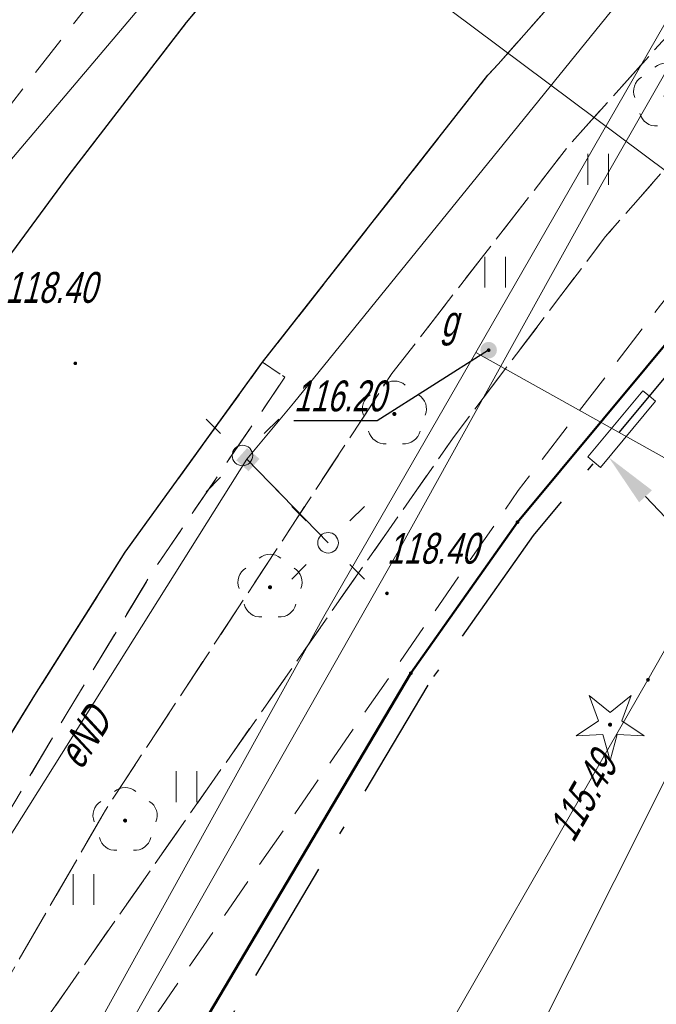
# Model space of a CAD drawing. Extents: x 7463256 to 7464485, y 5957341 to 5958260.
# Tile 143 of 256: x 7463801 to 7463817, y 5957669 to 5957693. Entities that reach past the tile are written whole.
import ezdxf
from ezdxf import colors
from ezdxf.entities.mleader import LeaderData, LeaderLine
from ezdxf.enums import TextEntityAlignment as Align
from ezdxf.math import Vec2, Vec3

# ---------------------------------------------------------------- set-up
doc = ezdxf.new("R2010")
doc.units = 0
doc.header["$MEASUREMENT"] = 0
for name, pattern in [('1.5_0.5', [2, 1.5, -0.5]), ('218-500', [1, 0.5, -0.5]), ('GAK', [5.2, 3, -1, 0.2, -1]), ('l219_500', [0]), ('mz1.0_0.5', [1.5, 1, -0.5])]:
    doc.linetypes.add(name, pattern=pattern)
doc.layers.get('0').update_dxf_attribs({"color": 2, "linetype": 'CONTINUOUS', "lineweight": 5})
for name, color, linetype in [('203-Punkt załamania granicy działki nie stabilizowany', 7, 'CONTINUOUS'), ('218-Granica użytku', 7, 'CONTINUOUS'), ('219-Linia granicy', 7, 'CONTINUOUS'), ('chodnik (powierzchnia)', 7, 'CONTINUOUS'), ('drzewo iglaste (punkt)', 7, 'CONTINUOUS'), ('drzewo liściaste (punkt)', 7, 'CONTINUOUS'), ('jezdnia (powierzchnia)', 7, 'CONTINUOUS'), ('krawężnik (linia)', 7, 'CONTINUOUS'), ('latarnia na słupie lub maszcie (punkt)', 7, 'CONTINUOUS'), ('przewód elektroenergetyczny (linia)', 7, 'CONTINUOUS'), ('przewód elektroenergetyczny (linia)-Atr1', 7, 'CONTINUOUS'), ('przewód gazowy (linia)', 7, 'CONTINUOUS'), ('przewód telekomunikacyjny (linia)', 7, 'CONTINUOUS'), ('przewód wodociągowy (linia)', 7, 'CONTINUOUS'), ('punkt o określonej wysokości (sieć gazowa)', 7, 'CONTINUOUS'), ('punkt o określonej wysokości (sieć gazowa)-Atr2', 7, 'CONTINUOUS'), ('punkt o określonej wysokości (sieć wodociągowa)', 7, 'CONTINUOUS'), ('punkt o określonej wysokości (sieć wodociągowa)-Atr2', 7, 'CONTINUOUS'), ('punkt wysokościowy sztuczny', 7, 'CONTINUOUS'), ('punkt wysokościowy sztuczny-Atr2', 7, 'CONTINUOUS'), ('słup (punkt)', 7, 'CONTINUOUS'), ('trawnik (powierzchnia)', 7, 'CONTINUOUS'), ('trawnik (powierzchnia) - symbol', 7, 'CONTINUOUS'), ('zasuwa - siec gazowa (punkt)', 7, 'CONTINUOUS'), ('zasuwa - siec gazowa (punkt)-Atr17', 7, 'CONTINUOUS'), ('złącze kablowe - siec elektroenergetyczna (punkt)', 7, 'CONTINUOUS')]:
    doc.layers.add(name, color=color, linetype=linetype)
for name, color, linetype, lineweight in [('@proj.rury', 7, 'CONTINUOUS', 20), ('____proj LSN', 1, 'CONTINUOUS', 5), ('OBMBS-21-18876-opis proj', 1, 'CONTINUOUS', 18)]:
    doc.layers.add(name, color=color, linetype=linetype, lineweight=lineweight)
doc.styles.get("Standard").update_dxf_attribs({"font": 'txt', "width": 0.75})

# ---------------------------------------------------------------- blocks, each defined once
blk = doc.blocks.new('PW02')
at = {"linetype": 'Continuous', "lineweight": 13}
h = blk.add_hatch(color=0, dxfattribs=at)
edge = h.paths.add_edge_path()
edge.add_arc((0, 0), 0.045, 0, 360)
blk = doc.blocks.new('OP021')
at = {"linetype": 'Continuous', "lineweight": 13}
h = blk.add_hatch(color=0, dxfattribs=at)
edge = h.paths.add_edge_path()
edge.add_arc((0, 0), 0.05, 0, 360)
at = {"color": 0, "linetype": 'Continuous', "lineweight": 13}
for centre, start, end in [((0, 0.4), 49.272, 130.728), ((-0.38, 0.124), 121.308, 202.548), ((0.38, 0.124), 337.452, 58.692), ((-0.235, -0.324), 193.221, 274.871), ((0.235, -0.324), 265.129, 346.779)]:
    blk.add_arc(centre, 0.4, start, end, dxfattribs=at)
blk = doc.blocks.new('SM011')
at = {"color": 0, "linetype": 'Continuous', "lineweight": 13}
for p, q in [((-0.53, 0.531), (-0.883, 0.884)), ((0.531, 0.531), (0.884, 0.884)), ((-0.53, -0.53), (-0.883, -0.883)), ((0.531, -0.53), (0.884, -0.883))]:
    blk.add_line(p, q, dxfattribs=at)
blk = doc.blocks.new('SM04')
at = {"color": 0, "linetype": 'Continuous', "lineweight": 13}
blk.add_circle((0, 0), 0.25, dxfattribs=at)
blk = doc.blocks.new('US29')
at = {"color": 0, "linetype": 'Continuous', "lineweight": 0}
blk.add_solid([(-0.193, -0.222), (-0.193, 0.178), (0.207, -0.222), (0.207, 0.178)], dxfattribs=at)
blk = doc.blocks.new('PW01')
at = {"linetype": 'Continuous', "lineweight": 13}
h = blk.add_hatch(color=0, dxfattribs=at)
edge = h.paths.add_edge_path()
edge.add_arc((0, 0), 0.045, 0, 360)
blk = doc.blocks.new('US25')
at = {"linetype": 'Continuous', "lineweight": 0}
h = blk.add_hatch(color=0, dxfattribs=at)
edge = h.paths.add_edge_path()
edge.add_arc((0, 0), 0.2, 0, 360)
blk = doc.blocks.new('OP011')
at = {"linetype": 'Continuous', "lineweight": 13}
h = blk.add_hatch(color=0, dxfattribs=at)
edge = h.paths.add_edge_path()
edge.add_arc((0, 0), 0.05, 0, 360)
at = {"color": 0, "linetype": 'Continuous', "lineweight": 13}
for p, q in [((-0.283, 0.093), (-0.512, 0.706)), ((-0.512, 0.706), (0, 0.299)), ((0, 0.299), (0.512, 0.706)), ((0.512, 0.706), (0.283, 0.093)), ((-0.828, -0.268), (-0.283, 0.093)), ((0.283, 0.093), (0.828, -0.268)), ((-0.175, -0.24), (-0.828, -0.268)), ((0, -0.87), (-0.175, -0.24)), ((0.175, -0.24), (0, -0.87)), ((0.828, -0.268), (0.175, -0.24))]:
    blk.add_line(p, q, dxfattribs=at)
blk = doc.blocks.new('TU04')
at = {"color": 0, "linetype": 'Continuous', "lineweight": 13}
for p, q in [((0, 0), (0, 0.75)), ((0.5, 0), (0.5, 0.75))]:
    blk.add_line(p, q, dxfattribs=at)
blk = doc.blocks.new('203')
at = {"linetype": 'Continuous', "lineweight": 0}
h = blk.add_hatch(color=0, dxfattribs=at)
edge = h.paths.add_edge_path()
edge.add_arc((0, 0), 0.045, 0, 360)

msp = doc.modelspace()

# ---------------------------------------------------------------- linework, layer by layer
at = {"layer": '218-Granica użytku', "color": 3, "linetype": '218-500', "lineweight": 18, "flags": 128}
for points in [[(7463813.17, 5957680.48), (7463820.52, 5957689.32)], [(7463810.58, 5957676.81), (7463813.17, 5957680.48)], [(7463797.75, 5957655.15), (7463810.58, 5957676.81)]]:
    msp.add_lwpolyline(points, dxfattribs=at)
at = {"layer": '219-Linia granicy', "color": 3, "linetype": 'l219_500', "lineweight": 50, "flags": 128}
for points in [[(7463820.52, 5957689.32), (7463813.17, 5957680.48)], [(7463813.17, 5957680.48), (7463810.58, 5957676.81)], [(7463810.58, 5957676.81), (7463797.75, 5957655.15)]]:
    msp.add_lwpolyline(points, dxfattribs=at)
at = {"layer": '@proj.rury'}
for p, q in [((7463814.878, 5957682.065), (7463816.216, 5957683.675)), ((7463816.216, 5957683.675), (7463816.37, 5957683.547)), ((7463815.186, 5957681.81), (7463816.523, 5957683.419)), ((7463816.523, 5957683.419), (7463816.37, 5957683.547)), ((7463814.878, 5957682.065), (7463815.032, 5957681.938)), ((7463815.186, 5957681.81), (7463815.032, 5957681.938))]:
    msp.add_line(p, q, dxfattribs=at)
at = {"layer": 'chodnik (powierzchnia)', "color": 7, "linetype": 'mz1.0_0.5', "lineweight": 18, "flags": 128}
for points in [[(7463797.76, 5957655.08), (7463800.8, 5957663.06), (7463802.95, 5957666.43), (7463813.19, 5957681.25), (7463816.64, 5957685.75), (7463817.36, 5957686.65), (7463822.09, 5957692), (7463827.02, 5957697.06), (7463832.22, 5957702.1), (7463836.16, 5957705.47), (7463839.4, 5957707.89), (7463844.26, 5957710.96), (7463847.64, 5957712.88), (7463848.74, 5957713.49), (7463855.16, 5957717.14), (7463854.76, 5957719.2), (7463853.89, 5957720.78), (7463852.79, 5957721.69), (7463851.14, 5957722.42), (7463850.42, 5957722.32), (7463846.1, 5957719.79), (7463840.56, 5957716.65), (7463836.11, 5957713.89), (7463831.61, 5957710.47), (7463828.31, 5957707.66), (7463822.22, 5957701.89), (7463817.3, 5957696.82), (7463812.7, 5957691.61), (7463812.45, 5957691.34), (7463806.98, 5957684.37), (7463807.52, 5957684), (7463804.29, 5957679.25), (7463802.21, 5957675.81), (7463795.61, 5957664.59), (7463795.13, 5957656.54)], [(7463843.09, 5957712.71), (7463837.52, 5957709.15), (7463834.78, 5957707.03), (7463830.91, 5957703.69), (7463825.53, 5957698.54), (7463820.62, 5957693.47), (7463815.3, 5957687.41), (7463811.63, 5957682.56), (7463801.26, 5957667.74), (7463798.64, 5957663.51), (7463797.4, 5957661.18), (7463797.38, 5957663.48), (7463803.16, 5957673.48), (7463810.12, 5957684.09), (7463814.43, 5957689.65), (7463819.16, 5957694.91), (7463824.06, 5957700.04), (7463829.88, 5957705.55), (7463833.48, 5957708.63), (7463837.38, 5957711.58), (7463841.95, 5957714.41), (7463847.45, 5957717.52), (7463851.06, 5957717.47), (7463847.62, 5957715.29)]]:
    msp.add_lwpolyline(points, close=True, dxfattribs=at)
for points in [[(7463699.323, 5957594.39), (7463700.37, 5957592.93), (7463723.65, 5957576.64), (7463727.48, 5957575.52), (7463728.66, 5957575.7), (7463730.18, 5957576.2), (7463765.45, 5957634.01), (7463794.73, 5957681.9), (7463797.66, 5957686.28), (7463800.49, 5957690.15), (7463803.45, 5957693.95), (7463806.58, 5957697.64), (7463810.39, 5957701.96), (7463813.7, 5957705.46), (7463813.07, 5957701.71), (7463813.05, 5957701.59)], [(7463813.05, 5957701.59), (7463812, 5957700.58), (7463808.07, 5957696.14), (7463805.13, 5957692.62), (7463802.28, 5957688.92), (7463799.31, 5957684.89), (7463796.54, 5957680.74), (7463767.27, 5957632.9), (7463732.9, 5957576.65), (7463731.3, 5957575.32), (7463729.63, 5957574.54), (7463728.19, 5957574.24), (7463726.67, 5957574.24), (7463723.16, 5957575.35), (7463700.14, 5957591.32), (7463697.73, 5957593.92), (7463697.505, 5957594.535)]]:
    msp.add_lwpolyline(points, dxfattribs=at)
at = {"layer": 'jezdnia (powierzchnia)', "color": 7, "linetype": '1.5_0.5', "lineweight": 18, "flags": 128}
msp.add_lwpolyline([(7464435.78, 5957969.39), (7464432.43, 5957972.86), (7464429.42, 5957974.41), (7464426.04, 5957975.11), (7464423.57, 5957975.29), (7464415.47, 5957975.65), (7464371.24, 5957977.61), (7464365.3, 5957977.72), (7464358.84, 5957977.54), (7464346.65, 5957976.28), (7464334.12, 5957974.86), (7464314.08, 5957972.37), (7464311.27, 5957971.79), (7464308.65, 5957970.79), (7464306.54, 5957969.49), (7464304.63, 5957967.74), (7464302.38, 5957964.84), (7464301.74, 5957963.57), (7464301.19, 5957962.16), (7464300.69, 5957960.13), (7464300.42, 5957957.35), (7464300.44, 5957956.63), (7464301.34, 5957947.07), (7464297.39, 5957932.65), (7464296.35, 5957938.67), (7464295.41, 5957944.67), (7464295.17, 5957946.64), (7464294.07, 5957955.56), (7464293.61, 5957956.95), (7464292.71, 5957958.8), (7464291.04, 5957961.16), (7464288.7, 5957963.43), (7464286.48, 5957964.87), (7464282.67, 5957966.24), (7464279.68, 5957966.6), (7464275.55, 5957966.1), (7464272.53, 5957965.24), (7464268.15, 5957963.7), (7464261.6, 5957961.09), (7464256.13, 5957958.63), (7464254.19, 5957957.73), (7464203.13, 5957927.95), (7464201.44, 5957926.95), (7464180.61, 5957914.62), (7464165.37, 5957905.54), (7464161.93, 5957903.53), (7464100.25, 5957867.28), (7464064.71, 5957846.22), (7464055.2, 5957840.55), (7464053.84, 5957839.49), (7464052.69, 5957837.84), (7464051.91, 5957836.3), (7464051.31, 5957834.34), (7464051.05, 5957832.31), (7464051.31, 5957830.32), (7464051.63, 5957829.49), (7464053.32, 5957826.48), (7464047.06, 5957824.65), (7464046.37, 5957825.86), (7464044.81, 5957827.52), (7464043.6, 5957828.27), (7464042.09, 5957829.03), (7464040.11, 5957829.49), (7464038.12, 5957829.49), (7464036.05, 5957829.05), (7464034.47, 5957828.33), (7463990.77, 5957802.57), (7463984.67, 5957799.1), (7463963.97, 5957788.11), (7463953.9, 5957782.45), (7463916.77, 5957760.61), (7463915.43, 5957759.41), (7463915.19, 5957759.06), (7463914.98, 5957758.7), (7463914.81, 5957758.32), (7463914.66, 5957757.92), (7463914.55, 5957757.51), (7463914.48, 5957757.1), (7463914.44, 5957756.68), (7463914.43, 5957756.26), (7463914.83, 5957754.63), (7463915.69, 5957753.07), (7463915.97, 5957752.41), (7463916.13, 5957752.13), (7463917.59, 5957749.55), (7463915.13, 5957748.12), (7463913.12, 5957750.74), (7463911.87, 5957752.81), (7463910.63, 5957754.01), (7463910.25, 5957754.23), (7463909.85, 5957754.42), (7463909.44, 5957754.57), (7463909.02, 5957754.68), (7463908.58, 5957754.76), (7463908.15, 5957754.79), (7463907.71, 5957754.78), (7463907.27, 5957754.73), (7463905.57, 5957754.08), (7463866.26, 5957731.41), (7463858.61, 5957727.02), (7463857.72, 5957725.98), (7463855.16, 5957717.14), (7463854.76, 5957719.2), (7463853.89, 5957720.78), (7463852.79, 5957721.69), (7463851.14, 5957722.42), (7463850.42, 5957722.32), (7463846.1, 5957719.79), (7463840.56, 5957716.65), (7463836.11, 5957713.89), (7463831.61, 5957710.47), (7463828.31, 5957707.66), (7463822.22, 5957701.89), (7463817.3, 5957696.82), (7463812.7, 5957691.61), (7463812.45, 5957691.34), (7463806.98, 5957684.37), (7463803.64, 5957679.75), (7463801.45, 5957676.28), (7463793.55, 5957663.48), (7463792.86, 5957661.7), (7463792.97, 5957659.75), (7463793.77, 5957657.97), (7463795.13, 5957656.54), (7463794.29, 5957652.43), (7463792.69, 5957652.63), (7463790.95, 5957652.54), (7463789.5, 5957652.32), (7463787.98, 5957651.93), (7463786.22, 5957650.98), (7463785.18, 5957649.81), (7463783.63, 5957647.28), (7463741.4, 5957578.12), (7463740.09, 5957575.93), (7463739.68, 5957574.67), (7463739.8, 5957572.76), (7463740.25, 5957571.39), (7463740.85, 5957570.49), (7463741.87, 5957569.43), (7463743.26, 5957568.37), (7463741.42, 5957565.08), (7463740.12, 5957565.67), (7463738.77, 5957566.02), (7463737.29, 5957566.06), (7463735.98, 5957565.85), (7463734.34, 5957565.14), (7463733.02, 5957564.22), (7463732.29, 5957563.18), (7463701.08, 5957512.16), (7463700.31, 5957510.77), (7463700.32, 5957510.77), (7463696.94, 5957505.36), (7463687.39, 5957489.52), (7463687.14, 5957489.11), (7463686.89, 5957488.7), (7463686.65, 5957488.29), (7463686.42, 5957487.87), (7463686.19, 5957487.45), (7463685.97, 5957487.02), (7463685.76, 5957486.59), (7463685.55, 5957486.16), (7463685.35, 5957485.73), (7463685.15, 5957485.29), (7463684.96, 5957484.85), (7463684.77, 5957484.4), (7463684.58, 5957483.96), (7463684.39, 5957483.51), (7463684.21, 5957483.06), (7463684.03, 5957482.61), (7463683.85, 5957482.17), (7463683.67, 5957481.72), (7463683.5, 5957481.27), (7463683.32, 5957480.81), (7463683.15, 5957480.36), (7463682.98, 5957479.91), (7463682.81, 5957479.45), (7463682.65, 5957479), (7463682.49, 5957478.54), (7463682.32, 5957478.08), (7463682.17, 5957477.62), (7463682.01, 5957477.15), (7463681.86, 5957476.69), (7463681.71, 5957476.22), (7463681.56, 5957475.76), (7463681.41, 5957475.29), (7463681.27, 5957474.82), (7463681.13, 5957474.35), (7463681, 5957473.88), (7463680.87, 5957473.41), (7463680.74, 5957472.94), (7463680.61, 5957472.47), (7463680.48, 5957471.99), (7463680.36, 5957471.52), (7463680.25, 5957471.05), (7463680.13, 5957470.57), (7463680.02, 5957470.09), (7463679.91, 5957469.61), (7463679.81, 5957469.12), (7463679.71, 5957468.64), (7463679.61, 5957468.16), (7463679.52, 5957467.67), (7463679.42, 5957467.19), (7463679.33, 5957466.7), (7463679.25, 5957466.22), (7463679.16, 5957465.73), (7463679.08, 5957465.25), (7463679, 5957464.76), (7463678.93, 5957464.27), (7463678.85, 5957463.78), (7463678.78, 5957463.28), (7463678.72, 5957462.79), (7463678.65, 5957462.3), (7463678.59, 5957461.81), (7463678.53, 5957461.31), (7463678.47, 5957460.82), (7463678.42, 5957460.33), (7463678.36, 5957459.83), (7463678.31, 5957459.34), (7463678.26, 5957458.84), (7463678.22, 5957458.35), (7463678.17, 5957457.85), (7463678.13, 5957457.36), (7463678.09, 5957456.86), (7463678.05, 5957456.37), (7463678.02, 5957455.87), (7463677.99, 5957455.41), (7463677.96, 5957454.94), (7463677.93, 5957454.48), (7463677.91, 5957454.01), (7463677.89, 5957453.55), (7463677.87, 5957453.08), (7463677.86, 5957452.62), (7463677.85, 5957452.15), (7463677.84, 5957451.69), (7463677.84, 5957451.22), (7463677.84, 5957450.76), (7463677.85, 5957450.29), (7463677.86, 5957449.83), (7463677.87, 5957449.36), (7463670.59, 5957467.12), (7463670.68, 5957467.58), (7463670.78, 5957468.04), (7463670.89, 5957468.5), (7463670.99, 5957468.96), (7463671.11, 5957469.42), (7463671.22, 5957469.87), (7463671.34, 5957470.33), (7463671.46, 5957470.78), (7463671.59, 5957471.24), (7463671.72, 5957471.69), (7463671.86, 5957472.14), (7463672, 5957472.59), (7463672.14, 5957473.04), (7463673.46, 5957477.28), (7463673.58, 5957477.76), (7463673.68, 5957478.24), (7463673.77, 5957478.73), (7463673.84, 5957479.22), (7463673.89, 5957479.71), (7463673.93, 5957480.2), (7463673.95, 5957480.7), (7463673.95, 5957481.19), (7463673.93, 5957481.63), (7463673.91, 5957482.08), (7463673.86, 5957482.52), (7463673.81, 5957482.96), (7463673.74, 5957483.4), (7463673.66, 5957483.84), (7463673.57, 5957484.28), (7463673.47, 5957484.71), (7463673.35, 5957485.14), (7463673.2, 5957485.61), (7463673.02, 5957486.08), (7463672.82, 5957486.54), (7463672.6, 5957486.99), (7463672.36, 5957487.42), (7463672.1, 5957487.85), (7463671.82, 5957488.26), (7463671.52, 5957488.66), (7463671.25, 5957489.02), (7463670.95, 5957489.36), (7463670.64, 5957489.68), (7463670.3, 5957489.97), (7463669.95, 5957490.25), (7463669.57, 5957490.5), (7463669.19, 5957490.73), (7463668.78, 5957490.93), (7463668.37, 5957491.1), (7463667.96, 5957491.31), (7463667.54, 5957491.51), (7463667.12, 5957491.7), (7463666.7, 5957491.89), (7463666.27, 5957492.06), (7463665.84, 5957492.23), (7463665.41, 5957492.38), (7463664.97, 5957492.53), (7463642.84, 5957508.24), (7463669.89, 5957497.69), (7463670.31, 5957497.52), (7463670.74, 5957497.36), (7463671.18, 5957497.22), (7463671.62, 5957497.11), (7463672.07, 5957497.01), (7463672.52, 5957496.93), (7463672.97, 5957496.87), (7463673.43, 5957496.83), (7463673.89, 5957496.8), (7463674.34, 5957496.8), (7463674.8, 5957496.82), (7463675.3, 5957496.85), (7463675.79, 5957496.9), (7463676.29, 5957496.96), (7463676.78, 5957497.02), (7463677.27, 5957497.1), (7463677.76, 5957497.19), (7463678.25, 5957497.29), (7463678.74, 5957497.4), (7463679.22, 5957497.52), (7463679.7, 5957497.65), (7463680.18, 5957497.79), (7463680.66, 5957497.94), (7463681.12, 5957498.11), (7463681.59, 5957498.29), (7463682.05, 5957498.49), (7463682.49, 5957498.71), (7463682.94, 5957498.94), (7463683.37, 5957499.19), (7463683.81, 5957499.43), (7463684.24, 5957499.68), (7463684.65, 5957499.96), (7463685.06, 5957500.25), (7463685.45, 5957500.55), (7463685.83, 5957500.88), (7463686.2, 5957501.21), (7463686.55, 5957501.56), (7463686.89, 5957501.93), (7463688.47, 5957503.86), (7463689.58, 5957505.52), (7463695.05, 5957514.51), (7463697.35, 5957517.63), (7463699.52, 5957521.26), (7463701.68, 5957524.9), (7463703.98, 5957528.54), (7463706.45, 5957532.61), (7463709.76, 5957538.71), (7463712.45, 5957543.07), (7463719.87, 5957554.72), (7463722.1, 5957558.36), (7463724.25, 5957562.41), (7463732.9, 5957576.65), (7463767.27, 5957632.9), (7463796.54, 5957680.74), (7463799.31, 5957684.89), (7463802.28, 5957688.92), (7463805.13, 5957692.62), (7463808.07, 5957696.14), (7463812, 5957700.58), (7463813.05, 5957701.59), (7463815.17, 5957703.91), (7463818.63, 5957707.32), (7463821.81, 5957710.38), (7463824, 5957712.35), (7463825.06, 5957713.31), (7463827.47, 5957715.22), (7463831.55, 5957718.14), (7463834.51, 5957720.09), (7463871.58, 5957742.02), (7463872.84, 5957742.74), (7463873.73, 5957743.25), (7463884.95, 5957749.82), (7463947.94, 5957787.04), (7463958.13, 5957793.13), (7463978.66, 5957805.82), (7463992.86, 5957814.5), (7464021.02, 5957831.03), (7464036.35, 5957840.19), (7464045.52, 5957845.62), (7464072.76, 5957861.89), (7464098.08, 5957876.78), (7464143.2, 5957903.29), (7464143.83, 5957904.35), (7464144.42, 5957906.04), (7464144.87, 5957907.87), (7464144.93, 5957908.37), (7464145, 5957909.96), (7464144.74, 5957911.42), (7464152.37, 5957912.8), (7464152.74, 5957912.55), (7464154.03, 5957911.87), (7464155.59, 5957911.35), (7464156.76, 5957911.33), (7464160.57, 5957913.58), (7464192.28, 5957932.28), (7464213.7, 5957945.07), (7464214.43, 5957945.48), (7464238.65, 5957959.71), (7464249.15, 5957965.6), (7464251.26, 5957966.66), (7464253.69, 5957967.84), (7464257.35, 5957969.46), (7464261.98, 5957971.33), (7464263.31, 5957972), (7464273.13, 5957975.13), (7464277.92, 5957976.24), (7464280.42, 5957977.04), (7464282.71, 5957978.14), (7464285.69, 5957980.47), (7464287.52, 5957982.76), (7464288.9, 5957985.47), (7464289.81, 5957990.22), (7464289.57, 5957993.19), (7464288.87, 5958000.11), (7464295.35, 5958000.29), (7464295.83, 5957995.88), (7464296.53, 5957992.32), (7464297.86, 5957989.04), (7464299.36, 5957986.74), (7464301.71, 5957984.36), (7464305.3, 5957982.36), (7464307.82, 5957981.66), (7464311.17, 5957981.45), (7464364.74, 5957987.95), (7464391.32, 5957991.11), (7464398.1, 5957991.95), (7464414.27, 5957994.02), (7464414.84, 5957994.09), (7464425.44, 5957995.47), (7464427.97, 5957995.83), (7464434.5, 5957997.95), (7464434.9, 5957998.22), (7464435.3, 5957998.5), (7464435.68, 5957998.8), (7464436.05, 5957999.11), (7464436.4, 5957999.44), (7464436.74, 5957999.78), (7464437.07, 5958000.13), (7464437.39, 5958000.5), (7464437.69, 5958000.88), (7464437.97, 5958001.27), (7464438.24, 5958001.67), (7464438.49, 5958002.08), (7464438.73, 5958002.5), (7464438.95, 5958002.94), (7464439.15, 5958003.37), (7464439.33, 5958003.82), (7464439.5, 5958004.28), (7464439.65, 5958004.74), (7464439.78, 5958005.2), (7464439.89, 5958005.67), (7464439.98, 5958006.15), (7464440.05, 5958006.62), (7464440.11, 5958007.1), (7464440.14, 5958007.59), (7464440.16, 5958008.07), (7464437.87, 5957962.55), (7464436.62, 5957968.02)], close=True, dxfattribs=at)
at = {"layer": 'krawężnik (linia)', "color": 7, "linetype": 'Continuous', "lineweight": 25, "flags": 128}
for points in [[(7463795.13, 5957656.54), (7463793.77, 5957657.97), (7463792.97, 5957659.75), (7463792.86, 5957661.7), (7463793.55, 5957663.48), (7463801.45, 5957676.28), (7463803.64, 5957679.75), (7463806.98, 5957684.37), (7463812.45, 5957691.34), (7463812.7, 5957691.61), (7463817.3, 5957696.82), (7463822.22, 5957701.89), (7463828.31, 5957707.66), (7463831.61, 5957710.47), (7463836.11, 5957713.89), (7463840.56, 5957716.65), (7463846.1, 5957719.79), (7463850.42, 5957722.32), (7463851.14, 5957722.42), (7463852.79, 5957721.69), (7463853.89, 5957720.78), (7463854.76, 5957719.2), (7463855.16, 5957717.14)], [(7463732.9, 5957576.65), (7463767.27, 5957632.9), (7463796.54, 5957680.74), (7463799.31, 5957684.89), (7463802.28, 5957688.92), (7463805.13, 5957692.62), (7463808.07, 5957696.14), (7463812, 5957700.58), (7463813.05, 5957701.59)]]:
    msp.add_lwpolyline(points, dxfattribs=at)
at = {"layer": 'przewód elektroenergetyczny (linia)', "color": 1, "linetype": 'Continuous', "lineweight": 18, "flags": 128}
for points in [[(7463784.25, 5957663.85), (7463788.88, 5957671.22), (7463800.25, 5957688.56), (7463805.05, 5957694.23), (7463825.11, 5957718.69), (7463830.32, 5957723.92), (7463832.35, 5957725.2), (7463835.29, 5957727.04), (7463840.76, 5957730.57), (7463854.83, 5957738.48), (7463862.19, 5957744.9), (7463869.88, 5957751.68), (7463874.03, 5957754.71), (7463877.47, 5957757.09), (7463889.48, 5957763.99), (7463905.46, 5957773.78), (7463921.52, 5957783.6), (7463924.36, 5957785.61), (7463931.77, 5957790.66), (7463934.27, 5957792.4), (7463940.57, 5957795.91), (7463943.95, 5957798.07)], [(7463797.11, 5957666.92), (7463799.75, 5957671.12), (7463806.6, 5957682.01), (7463807.73, 5957683.37), (7463818.92, 5957697.19), (7463826.73, 5957705.36), (7463831.58, 5957708.15), (7463832.35, 5957708.77), (7463834.37, 5957710.4), (7463847.67, 5957720.1), (7463853.12, 5957722.78), (7463865.95, 5957730.52), (7463868.53, 5957732.15), (7463885.08, 5957741.19), (7463887.91, 5957735.25)], [(7463806.6, 5957682.01), (7463808.57, 5957679.98)]]:
    msp.add_lwpolyline(points, dxfattribs=at)
at = {"layer": 'przewód gazowy (linia)', "color": 40, "linetype": 'Continuous', "lineweight": 18, "flags": 128}
for points in [[(7463800.07, 5957663.02), (7463808.47, 5957678.19), (7463812.16, 5957684.6), (7463819.21, 5957696.88), (7463820.52, 5957697.94), (7463831.23, 5957705.33), (7463832.35, 5957705.98), (7463833.86, 5957706.85), (7463841.74, 5957712.62), (7463847, 5957716.48), (7463853.12, 5957720.65), (7463857.94, 5957723.94), (7463863.76, 5957727.91), (7463865.75, 5957725.21), (7463893.94, 5957740.93), (7463895.85, 5957741.99), (7463900.71, 5957744.68)], [(7463812.16, 5957684.6), (7463817.71, 5957681.5), (7463826.2, 5957677.08), (7463832.12, 5957673.6), (7463832.45, 5957673.41)]]:
    msp.add_lwpolyline(points, dxfattribs=at)
at = {"layer": 'przewód telekomunikacyjny (linia)', "color": 30, "linetype": 'Continuous', "lineweight": 18, "flags": 128}
for points in [[(7463807.91, 5957656.58), (7463815.52, 5957671.75), (7463822.16, 5957684.99), (7463832.03, 5957695.92), (7463832.35, 5957696.28), (7463834.9, 5957699.17), (7463844.9, 5957710.16), (7463848.08, 5957713.21), (7463853.04, 5957716.14), (7463873.08, 5957726.55), (7463889.35, 5957734.99), (7463909.34, 5957745.6), (7463917.85, 5957749.99), (7463923.65, 5957753.01), (7463922.85, 5957761.06), (7463927.16, 5957763.19), (7463934.93, 5957767.49), (7463950.59, 5957776.24)], [(7463786.877, 5957733.424), (7463789.27, 5957732.85), (7463792.75, 5957729.79), (7463793.13, 5957729.36), (7463793.52, 5957728.95), (7463809.31, 5957712.33), (7463809.64, 5957711.87), (7463809.78, 5957711.21), (7463807.88, 5957707.36), (7463802.24, 5957701.73), (7463801.88, 5957701.27), (7463802.23, 5957701.12), (7463807.4, 5957696.02), (7463822.16, 5957684.99)]]:
    msp.add_lwpolyline(points, dxfattribs=at)
at = {"layer": 'przewód wodociągowy (linia)', "color": 5, "linetype": 'Continuous', "lineweight": 18, "flags": 128}
for points in [[(7463964, 5957781.38), (7463955.11, 5957774.98), (7463933.24, 5957762.41), (7463921.23, 5957756.79), (7463878.51, 5957733.13), (7463838.08, 5957710.75), (7463832.78, 5957706.58), (7463819.45, 5957696.12), (7463815.22, 5957688.7), (7463810.31, 5957679.84), (7463805.46, 5957671.29), (7463798.02, 5957658.16), (7463792.73, 5957648.66), (7463790.3, 5957644.69), (7463783.18, 5957631.86), (7463775.69, 5957618.66), (7463769.06, 5957607.08), (7463761.51, 5957593.92), (7463753.17, 5957579.07), (7463752.48, 5957577.83)], [(7463829.35, 5957699.57), (7463816.34, 5957676.65), (7463810.01, 5957665.63), (7463804.04, 5957655.26), (7463809.63, 5957652.12), (7463819.55, 5957646.41), (7463826.19, 5957642.58)]]:
    msp.add_lwpolyline(points, dxfattribs=at)
at = {"layer": 'punkt o określonej wysokości (sieć gazowa)-Atr2', "color": 7, "flags": 128}
msp.add_lwpolyline([(7463812.47, 5957684.66), (7463809.76, 5957682.94), (7463807.741, 5957682.94)], dxfattribs=at)
at = {"layer": 'trawnik (powierzchnia)', "color": 7, "linetype": 'mz1.0_0.5', "lineweight": 18, "flags": 128}
for points in [[(7463851.06, 5957717.47), (7463847.62, 5957715.29), (7463843.09, 5957712.71), (7463837.52, 5957709.15), (7463834.78, 5957707.03), (7463830.91, 5957703.69), (7463825.53, 5957698.54), (7463820.62, 5957693.47), (7463815.3, 5957687.41), (7463811.63, 5957682.56), (7463801.26, 5957667.74), (7463798.64, 5957663.51), (7463797.4, 5957661.18), (7463797.38, 5957663.48), (7463803.16, 5957673.48), (7463810.12, 5957684.09), (7463814.43, 5957689.65), (7463819.16, 5957694.91), (7463824.06, 5957700.04), (7463829.88, 5957705.55), (7463833.48, 5957708.63), (7463837.38, 5957711.58), (7463841.95, 5957714.41), (7463847.45, 5957717.52)], [(7463807.52, 5957684), (7463804.29, 5957679.25), (7463802.21, 5957675.81), (7463795.61, 5957664.59), (7463795.13, 5957656.54), (7463793.77, 5957657.97), (7463792.97, 5957659.75), (7463792.86, 5957661.7), (7463793.55, 5957663.48), (7463801.45, 5957676.28), (7463803.64, 5957679.75), (7463806.98, 5957684.37)]]:
    msp.add_lwpolyline(points, close=True, dxfattribs=at)

# ---------------------------------------------------------------- block references
at = {"layer": '203-Punkt załamania granicy działki nie stabilizowany', "color": 3, "linetype": 'Continuous', "lineweight": 18}
for p in [(7463813.17, 5957680.48), (7463810.58, 5957676.81)]:
    msp.add_blockref('203', p, dxfattribs=at)
at = {"layer": 'drzewo iglaste (punkt)', "color": 94, "linetype": 'Continuous', "lineweight": 13}
msp.add_blockref('OP011', (7463815.42, 5957675.56), dxfattribs=at)
at = {"layer": 'drzewo liściaste (punkt)', "color": 94, "linetype": 'Continuous', "lineweight": 13}
for p in [(7463816.77, 5957690.83), (7463810.18, 5957683.11), (7463807.16, 5957678.9), (7463803.64, 5957673.23)]:
    msp.add_blockref('OP021', p, dxfattribs=at)
at = {"layer": 'latarnia na słupie lub maszcie (punkt)', "color": 7, "linetype": 'Continuous', "lineweight": 18}
for p in [(7463806.49, 5957682.1), (7463808.57, 5957679.98)]:
    msp.add_blockref('SM011', p, dxfattribs=at)
at = {"layer": 'punkt o określonej wysokości (sieć gazowa)', "color": 40, "linetype": 'Continuous', "lineweight": 13, "rotation": 23.29}
msp.add_blockref('PW01', (7463812.47, 5957684.66), dxfattribs=at)
at = {"layer": 'punkt o określonej wysokości (sieć wodociągowa)', "color": 5, "linetype": 'Continuous', "lineweight": 13}
msp.add_blockref('PW01', (7463816.34, 5957676.65), dxfattribs=at)
at = {"layer": 'punkt wysokościowy sztuczny', "color": 7, "linetype": 'Continuous', "lineweight": 13}
for p in [(7463802.43, 5957684.34), (7463810, 5957678.75)]:
    msp.add_blockref('PW02', p, dxfattribs=at)
at = {"layer": 'słup (punkt)', "color": 7, "linetype": 'Continuous', "lineweight": 18, "rotation": 55.53999999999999}
msp.add_blockref('SM04', (7463806.49, 5957682.1), dxfattribs=at)
at = {"layer": 'słup (punkt)', "color": 7, "linetype": 'Continuous', "lineweight": 18}
msp.add_blockref('SM04', (7463808.57, 5957679.98), dxfattribs=at)
at = {"layer": 'trawnik (powierzchnia) - symbol', "color": 7, "linetype": 'Continuous', "lineweight": 18}
for p in [(7463814.88, 5957688.68), (7463812.38, 5957686.18), (7463804.88, 5957673.68), (7463802.38, 5957671.18)]:
    msp.add_blockref('TU04', p, dxfattribs=at)
at = {"layer": 'zasuwa - siec gazowa (punkt)', "color": 7, "linetype": 'Continuous', "lineweight": 13, "rotation": 23.29}
msp.add_blockref('US25', (7463812.47, 5957684.66), dxfattribs=at)
at = {"layer": 'złącze kablowe - siec elektroenergetyczna (punkt)', "color": 7, "linetype": 'Continuous', "lineweight": 13, "rotation": 48.42}
msp.add_blockref('US29', (7463806.6, 5957682.01), dxfattribs=at)

# ---------------------------------------------------------------- texts
at = {"layer": 'przewód elektroenergetyczny (linia)-Atr1', "color": 1, "oblique": 15, "width": 0.72}
msp.add_text('eND', height=0.75, rotation=57.83, dxfattribs=at).set_placement((7463802.57, 5957674.43))
at = {"layer": 'punkt o określonej wysokości (sieć gazowa)-Atr2', "color": 40, "oblique": 15, "width": 0.72}
msp.add_text('116.20', height=0.75, dxfattribs=at).set_placement((7463807.741, 5957682.948), align=Align.BOTTOM_LEFT)
at = {"layer": 'punkt o określonej wysokości (sieć wodociągowa)-Atr2', "color": 5, "oblique": 15, "width": 0.72}
msp.add_text('115.49', height=0.75, rotation=60.12, dxfattribs=at).set_placement((7463814.53, 5957672.67))
at = {"layer": 'punkt wysokościowy sztuczny-Atr2', "color": 7, "oblique": 15, "width": 0.72}
for p in [(7463800.73, 5957685.81), (7463810, 5957679.47)]:
    msp.add_text('118.40', height=0.75, dxfattribs=at).set_placement(p)
at = {"layer": 'zasuwa - siec gazowa (punkt)-Atr17', "color": 7, "oblique": 15, "width": 0.72}
msp.add_text('g', height=0.75, dxfattribs=at).set_placement((7463811.31, 5957684.99))

# ---------------------------------------------------------------- next in the draw order: leaders
at = {"layer": 'OBMBS-21-18876-opis proj', "lineweight": 20}
ml = msp.add_multileader_mtext('Standard', dxfattribs=at)
ml.set_content('\\pxqc;{\\W0.9;\\fArial|b0|i0|c238|p34;proj. rura osłonowa \\PDVK160\\PL=2m}', color=256)
ml.set_leader_properties()
ml.build(insert=Vec2(0, 0))
ml.multileader.update_dxf_attribs({"has_text_frame": 1, "text_right_attachment_type": 0, "dogleg_length": 0.36, "arrow_head_size": 1.3})
ctx = ml.context
ctx.base_point, ctx.char_height, ctx.arrow_head_size, ctx.landing_gap_size, ctx.plane_origin, ctx.plane_x_axis, ctx.plane_y_axis = Vec3(7463851.554, 5957644.21, -10.8), 1.3, 1.3, 0.09, Vec3(7463773.218, 5957787.835, -10.8), Vec3(0.765565, 0.643359), Vec3(-0.643359, 0.765565)
ctx.right_attachment = 0
notes = []
notes.append((ctx, [(0, (1, 1, 0), (7463851.278, 5957643.978, -10.8), (0.765565, 0.643359), 0.36, [(0, [(7463815.389, 5957682.054, -10.8)], 0, [])])]))
ctx.mtext.insert, ctx.mtext.text_direction, ctx.mtext.rotation, ctx.mtext.width, ctx.mtext.defined_height, ctx.mtext.alignment, ctx.mtext.flow_direction = Vec3(7463856.374, 5957649.28, -10.8), Vec3(0.765565, 0.643359), 0.698877, 14.71536, 27.692, 2, 5
ctx.mtext.has_bg_fill, ctx.mtext.bg_color, ctx.mtext.bg_scale_factor, ctx.mtext.bg_transparency, ctx.mtext.use_window_bg_color = 1, -1023410167, 1.5, 0, 1
for ctx, leaders in notes:
    for number, flags, end, landing, length, lines in leaders:
        leader = LeaderData()
        leader.index, (leader.has_last_leader_line, leader.has_dogleg_vector, leader.attachment_direction) = number, flags
        leader.last_leader_point, leader.dogleg_vector, leader.dogleg_length = Vec3(end), Vec3(landing), length
        for number, points, colour, breaks in lines:
            line = LeaderLine()
            line.index, line.vertices, line.color, line.breaks = number, Vec3.list(points), colors.encode_raw_color(colour), breaks
            leader.lines.append(line)
        ctx.leaders.append(leader)

# ---------------------------------------------------------------- next in the draw order: linework, layer by layer
at = {"layer": '____proj LSN', "linetype": 'GAK', "lineweight": 30}
msp.add_lwpolyline([(7463954.078, 5957792.276), (7463934.793, 5957781.144), (7463934.651, 5957780.312), (7463932.107, 5957778.815), (7463931.263, 5957779.107), (7463895.968, 5957758.75), (7463876.594, 5957746.623, 0.414897), (7463876.436, 5957745.933), (7463885.421, 5957731.652, -0.449113), (7463885.213, 5957730.935), (7463880.337, 5957728.312), (7463878.154, 5957725.838), (7463853.916, 5957715.22), (7463841.019, 5957707.09), (7463832.034, 5957699.889), (7463831.957, 5957699.189), (7463830.049, 5957697.5), (7463829.342, 5957697.515), (7463826.006, 5957694.319), (7463820.881, 5957688.974), (7463813.554, 5957680.16), (7463810.989, 5957676.522), (7463800.184, 5957658.279)], format="xyb", dxfattribs=at)

doc.saveas('drawing.dxf')
